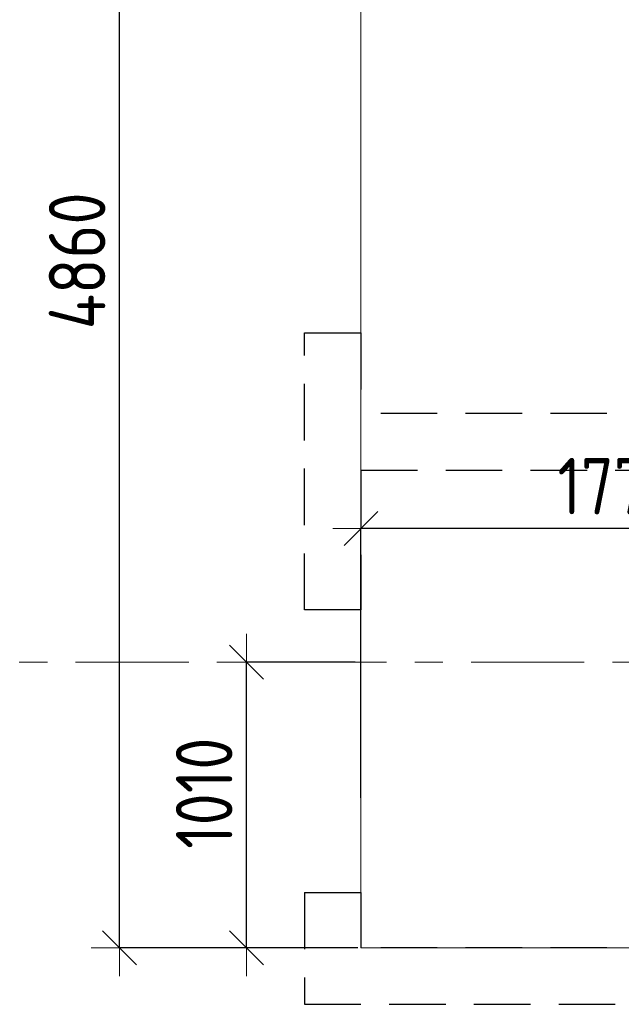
# Model space of a CAD drawing. Header units: metres. Extents: x -38 to 89, y -15 to 21.
# Tile 56 of 129: x 39.87 to 42, y 11.59 to 15.07. Entities that reach past the tile are written whole.
import ezdxf

# ---------------------------------------------------------------- set-up
doc = ezdxf.new("R2010")
doc.units = ezdxf.units.M
doc.header["$PDMODE"] = 65
for name, pattern in [('______11', [0.5, 0.4, -0.05, 0, -0.05]), ('______2', [0.27, 0.2, -0.07]), ('______5', [1.1, 0.8, -0.1, 0.1, -0.1])]:
    doc.linetypes.add(name, pattern=pattern)
for name, color, linetype, lineweight in [('XR$2$Осевая линия (1)', 7, '______5', 13), ('XR$3$Перекрытие (1)', 7, 'Continuous', 35), ('XR$4$Размерная линия (1)', 7, 'Continuous', 13), ('XR$5$Размерная линия (1)', 7, 'Continuous', 13)]:
    doc.layers.add(name, color=color, linetype=linetype, lineweight=lineweight)
doc.layers.add('XR$7$Стена_ бетон несущ.', color=7, linetype='Continuous', lineweight=70, true_color=0xb4b496)
doc.styles.add('ISOCPEUR', font='txt')
doc.dimstyles.new('DIMSTYLE_3', dxfattribs={"dimtxt": 0.2, "dimasz": 0.2, "dimexe": 0, "dimexo": 0, "dimgap": 0.1, "dimtad": 2, "dimdec": 0, "dimlfac": 1000, "dimrnd": 5, "dimzin": 12, "dimdsep": 46, "dimtxsty": 'ISOCPEUR', "dimblk1": 'ALL_ML_STRICH', "dimblk2": 'ALL_ML_STRICH', "dimsah": 1, "dimcen": 0, "dimclrd": 7, "dimclre": 256, "dimclrt": 7, "dimadec": 0, "dimazin": 0, "dimtfac": 1, "dimtdec": 0, "dimtix": 1, "dimtmove": 2, "dimatfit": 3, "dimfxl": 0, "dimtzin": 0, "dimlwd": 0, "dimlwe": -3, "dimarcsym": 0})

# ---------------------------------------------------------------- blocks, each defined once
blk = doc.blocks.new('ALL_ML_STRICH')
at = {"color": 0, "linetype": 'ByBlock', "lineweight": -2}
for p, q in [((0, -0.5), (0, 0.5)), ((-0.3, -0.3), (0.3, 0.3)), ((-1, 0), (0.5, 0))]:
    blk.add_line(p, q, dxfattribs=at)
blk = doc.blocks.new('*D249')
at = {"layer": 'DEFPOINTS', "color": 7, "linetype": 'Continuous', "lineweight": 13, "transparency": 33554687}
for p in [(42.85, 13.273), (41.0797, 12.3), (42.85, 12.3)]:
    blk.add_point(p, dxfattribs=at)
at = {"layer": 'XR$4$Размерная линия (1)', "color": 9, "linetype": 'Continuous', "lineweight": -2, "true_color": 0xc7c7c7, "transparency": 33554687}
for p, q in [((41.0797, 12.32), (41.0797, 13.273)), ((42.85, 12.32), (42.85, 13.273))]:
    blk.add_line(p, q, dxfattribs=at)
at = {"layer": 'XR$4$Размерная линия (1)', "color": 7, "linetype": 'Continuous', "lineweight": -2, "transparency": 33554687}
blk.add_line((42.85, 13.273), (41.0797, 13.273), dxfattribs=at)
at = {"layer": 'XR$4$Размерная линия (1)', "color": 7, "linetype": 'Continuous', "lineweight": 13, "transparency": 33554687, "xscale": 0.2, "yscale": 0.2, "zscale": 0.2}
for p, rotation in [((41.0797, 13.273), 180), ((42.85, 13.273), 360)]:
    blk.add_blockref('ALL_ML_STRICH', p, dxfattribs=dict(at, rotation=rotation))
at = {"layer": 'XR$4$Размерная линия (1)', "color": 7, "linetype": 'Continuous', "lineweight": 13, "transparency": 33554687, "insert": (41.9899, 13.423), "char_height": 0.2, "width": 0.666667, "attachment_point": 5, "style": 'ISOCPEUR'}
blk.add_mtext('\\W0.83;\\A1;{1770}', dxfattribs=at)
blk = doc.blocks.new('*D255')
at = {"layer": 'DEFPOINTS', "color": 7, "linetype": 'Continuous', "lineweight": 13, "transparency": 33554687}
for p in [(41.0797, 12.8), (40.6748, 11.79), (41.0797, 11.79)]:
    blk.add_point(p, dxfattribs=at)
at = {"layer": 'XR$4$Размерная линия (1)', "color": 9, "linetype": 'Continuous', "lineweight": -2, "true_color": 0xc7c7c7, "transparency": 33554687}
for p, q in [((41.0597, 12.8), (40.6748, 12.8)), ((41.0597, 11.79), (40.6748, 11.79))]:
    blk.add_line(p, q, dxfattribs=at)
at = {"layer": 'XR$4$Размерная линия (1)', "color": 7, "linetype": 'Continuous', "lineweight": -2, "transparency": 33554687}
blk.add_line((40.6748, 11.79), (40.6748, 12.8), dxfattribs=at)
at = {"layer": 'XR$4$Размерная линия (1)', "color": 7, "linetype": 'Continuous', "lineweight": 13, "transparency": 33554687, "xscale": 0.2, "yscale": 0.2, "zscale": 0.2}
for p, rotation in [((40.6748, 12.8), 90), ((40.6748, 11.79), 270)]:
    blk.add_blockref('ALL_ML_STRICH', p, dxfattribs=dict(at, rotation=rotation))
at = {"layer": 'XR$4$Размерная линия (1)', "color": 7, "linetype": 'Continuous', "lineweight": 13, "transparency": 33554687, "insert": (40.5248, 12.3367), "char_height": 0.2, "width": 0.666667, "attachment_point": 5, "rotation": 90, "style": 'ISOCPEUR'}
blk.add_mtext('\\W0.83;\\A1;{1010}', dxfattribs=at)
blk = doc.blocks.new('*D256')
at = {"layer": 'DEFPOINTS', "color": 7, "linetype": 'Continuous', "lineweight": 13, "transparency": 33554687}
for p in [(40.8897, 16.65), (40.2253, 11.79), (41.0889, 11.79)]:
    blk.add_point(p, dxfattribs=at)
at = {"layer": 'XR$4$Размерная линия (1)', "color": 9, "linetype": 'Continuous', "lineweight": -2, "true_color": 0xc7c7c7, "transparency": 33554687}
for p, q in [((40.8697, 16.65), (40.2253, 16.65)), ((41.0689, 11.79), (40.2253, 11.79))]:
    blk.add_line(p, q, dxfattribs=at)
at = {"layer": 'XR$4$Размерная линия (1)', "color": 7, "linetype": 'Continuous', "lineweight": -2, "transparency": 33554687}
blk.add_line((40.2253, 11.79), (40.2253, 16.65), dxfattribs=at)
at = {"layer": 'XR$4$Размерная линия (1)', "color": 7, "linetype": 'Continuous', "lineweight": 13, "transparency": 33554687, "xscale": 0.2, "yscale": 0.2, "zscale": 0.2}
for p, rotation in [((40.2253, 16.65), 90), ((40.2253, 11.79), 270)]:
    blk.add_blockref('ALL_ML_STRICH', p, dxfattribs=dict(at, rotation=rotation))
at = {"layer": 'XR$4$Размерная линия (1)', "color": 7, "linetype": 'Continuous', "lineweight": 13, "transparency": 33554687, "insert": (40.0753, 14.22), "char_height": 0.2, "width": 0.666667, "attachment_point": 5, "rotation": 90, "style": 'ISOCPEUR'}
blk.add_mtext('\\W0.83;\\A1;{4860}', dxfattribs=at)
blk = doc.blocks.new('*D574')
at = {"layer": 'DEFPOINTS', "color": 7, "linetype": 'Continuous', "lineweight": 13, "transparency": 33554687}
for p in [(42.85, 13.273), (41.0797, 12.3), (42.85, 12.3)]:
    blk.add_point(p, dxfattribs=at)
at = {"layer": 'XR$5$Размерная линия (1)', "color": 9, "linetype": 'Continuous', "lineweight": -2, "true_color": 0xc7c7c7, "transparency": 33554687}
for p, q in [((41.0797, 12.32), (41.0797, 13.273)), ((42.85, 12.32), (42.85, 13.273))]:
    blk.add_line(p, q, dxfattribs=at)
at = {"layer": 'XR$5$Размерная линия (1)', "color": 7, "linetype": 'Continuous', "lineweight": -2, "transparency": 33554687}
blk.add_line((42.85, 13.273), (41.0797, 13.273), dxfattribs=at)
at = {"layer": 'XR$5$Размерная линия (1)', "color": 7, "linetype": 'Continuous', "lineweight": 13, "transparency": 33554687, "xscale": 0.2, "yscale": 0.2, "zscale": 0.2}
for p, rotation in [((41.0797, 13.273), 180), ((42.85, 13.273), 360)]:
    blk.add_blockref('ALL_ML_STRICH', p, dxfattribs=dict(at, rotation=rotation))
at = {"layer": 'XR$5$Размерная линия (1)', "color": 7, "linetype": 'Continuous', "lineweight": 13, "transparency": 33554687, "insert": (41.9899, 13.423), "char_height": 0.2, "width": 0.666667, "attachment_point": 5, "style": 'ISOCPEUR'}
blk.add_mtext('\\W0.83;\\A1;{1770}', dxfattribs=at)
blk = doc.blocks.new('*D577')
at = {"layer": 'DEFPOINTS', "color": 7, "linetype": 'Continuous', "lineweight": 13, "transparency": 33554687}
for p in [(41.0797, 12.8), (40.6748, 11.79), (41.0797, 11.79)]:
    blk.add_point(p, dxfattribs=at)
at = {"layer": 'XR$5$Размерная линия (1)', "color": 9, "linetype": 'Continuous', "lineweight": -2, "true_color": 0xc7c7c7, "transparency": 33554687}
for p, q in [((41.0597, 12.8), (40.6748, 12.8)), ((41.0597, 11.79), (40.6748, 11.79))]:
    blk.add_line(p, q, dxfattribs=at)
at = {"layer": 'XR$5$Размерная линия (1)', "color": 7, "linetype": 'Continuous', "lineweight": -2, "transparency": 33554687}
blk.add_line((40.6748, 11.79), (40.6748, 12.8), dxfattribs=at)
at = {"layer": 'XR$5$Размерная линия (1)', "color": 7, "linetype": 'Continuous', "lineweight": 13, "transparency": 33554687, "xscale": 0.2, "yscale": 0.2, "zscale": 0.2}
for p, rotation in [((40.6748, 12.8), 90), ((40.6748, 11.79), 270)]:
    blk.add_blockref('ALL_ML_STRICH', p, dxfattribs=dict(at, rotation=rotation))
at = {"layer": 'XR$5$Размерная линия (1)', "color": 7, "linetype": 'Continuous', "lineweight": 13, "transparency": 33554687, "insert": (40.5248, 12.3367), "char_height": 0.2, "width": 0.666667, "attachment_point": 5, "rotation": 90, "style": 'ISOCPEUR'}
blk.add_mtext('\\W0.83;\\A1;{1010}', dxfattribs=at)
blk = doc.blocks.new('*D578')
at = {"layer": 'DEFPOINTS', "color": 7, "linetype": 'Continuous', "lineweight": 13, "transparency": 33554687}
for p in [(40.8897, 16.65), (40.2253, 11.79), (41.0889, 11.79)]:
    blk.add_point(p, dxfattribs=at)
at = {"layer": 'XR$5$Размерная линия (1)', "color": 9, "linetype": 'Continuous', "lineweight": -2, "true_color": 0xc7c7c7, "transparency": 33554687}
for p, q in [((40.8697, 16.65), (40.2253, 16.65)), ((41.0689, 11.79), (40.2253, 11.79))]:
    blk.add_line(p, q, dxfattribs=at)
at = {"layer": 'XR$5$Размерная линия (1)', "color": 7, "linetype": 'Continuous', "lineweight": -2, "transparency": 33554687}
blk.add_line((40.2253, 11.79), (40.2253, 16.65), dxfattribs=at)
at = {"layer": 'XR$5$Размерная линия (1)', "color": 7, "linetype": 'Continuous', "lineweight": 13, "transparency": 33554687, "xscale": 0.2, "yscale": 0.2, "zscale": 0.2}
for p, rotation in [((40.2253, 16.65), 90), ((40.2253, 11.79), 270)]:
    blk.add_blockref('ALL_ML_STRICH', p, dxfattribs=dict(at, rotation=rotation))
at = {"layer": 'XR$5$Размерная линия (1)', "color": 7, "linetype": 'Continuous', "lineweight": 13, "transparency": 33554687, "insert": (40.0753, 14.22), "char_height": 0.2, "width": 0.666667, "attachment_point": 5, "rotation": 90, "style": 'ISOCPEUR'}
blk.add_mtext('\\W0.83;\\A1;{4860}', dxfattribs=at)

msp = doc.modelspace()

# ---------------------------------------------------------------- linework, layer by layer
at = {"layer": 'XR$2$Осевая линия (1)', "color": 253, "linetype": '______11', "lineweight": 13, "true_color": 0xa0a0a0, "transparency": 33554687}
msp.add_line((-2.63, 12.8), (62.6, 12.8), dxfattribs=at)
at = {"layer": 'XR$3$Перекрытие (1)', "color": 7, "linetype": 'Continuous', "lineweight": 13, "transparency": 33554687}
for p, q in [((41.0797, 16.65), (41.0797, 11.79)), ((41.0797, 11.79), (42.85, 11.79))]:
    msp.add_line(p, q, dxfattribs=at)
at = {"layer": 'XR$7$Стена_ бетон несущ.', "color": 253, "linetype": '______2', "lineweight": -3, "true_color": 0xa0a0a0, "transparency": 33554687}
for p, q in [((40.8797, 13.965), (41.0797, 13.965)), ((40.8797, 12.985), (40.8797, 13.965)), ((41.0797, 13.965), (41.0797, 13.68)), ((42.85, 13.68), (41.0797, 13.68)), ((41.0797, 13.48), (42.85, 13.48)), ((41.0797, 13.48), (41.0797, 12.985)), ((41.0797, 12.985), (40.8797, 12.985)), ((40.8797, 11.985), (41.0797, 11.985)), ((40.8797, 11.985), (40.8797, 11.59)), ((41.0797, 11.985), (41.0797, 11.79)), ((42.85, 11.79), (41.0797, 11.79)), ((40.8797, 11.59), (42.85, 11.59))]:
    msp.add_line(p, q, dxfattribs=at)

# ---------------------------------------------------------------- dimensions: what is measured, and where the dimension line sits
at = {"layer": 'XR$4$Размерная линия (1)', "color": 7, "linetype": 'Continuous', "lineweight": 13, "transparency": 33554687}
for base, p1, p2, angle, picture, middle in [((40.2253, 16.65), (41.0689, 11.79), (40.8697, 16.65), 90, '*D256', (40.0753, 14.22)), ((41.0797, 13.273), (42.85, 12.32), (41.0797, 12.32), 180, '*D249', (41.9899, 13.423)), ((40.6748, 12.8), (41.0597, 11.79), (41.0597, 12.8), 90, '*D255', (40.5248, 12.3367))]:
    dim = msp.add_linear_dim(base=base, p1=p1, p2=p2, angle=angle, dimstyle='DIMSTYLE_3', override={"dimpost": '<>', "dimclrd": 7, "dimclre": 9, "dimclrt": 7, "dimlwd": 0, "dimlwe": 65533}, dxfattribs=at)
    dim.commit()
    dim.dimension.update_dxf_attribs({"geometry": picture, "text_midpoint": middle, "dimtype": 160})
at = {"layer": 'XR$5$Размерная линия (1)', "color": 7, "linetype": 'Continuous', "lineweight": 13, "transparency": 33554687}
for base, p1, p2, angle, picture, middle in [((40.2253, 16.65), (41.0689, 11.79), (40.8697, 16.65), 90, '*D578', (40.0753, 14.22)), ((41.0797, 13.273), (42.85, 12.32), (41.0797, 12.32), 180, '*D574', (41.9899, 13.423)), ((40.6748, 12.8), (41.0597, 11.79), (41.0597, 12.8), 90, '*D577', (40.5248, 12.3367))]:
    dim = msp.add_linear_dim(base=base, p1=p1, p2=p2, angle=angle, dimstyle='DIMSTYLE_3', override={"dimpost": '<>', "dimclrd": 7, "dimclre": 9, "dimclrt": 7, "dimlwd": 0, "dimlwe": 65533}, dxfattribs=at)
    dim.commit()
    dim.dimension.update_dxf_attribs({"geometry": picture, "text_midpoint": middle, "dimtype": 160})

doc.saveas('drawing.dxf')
